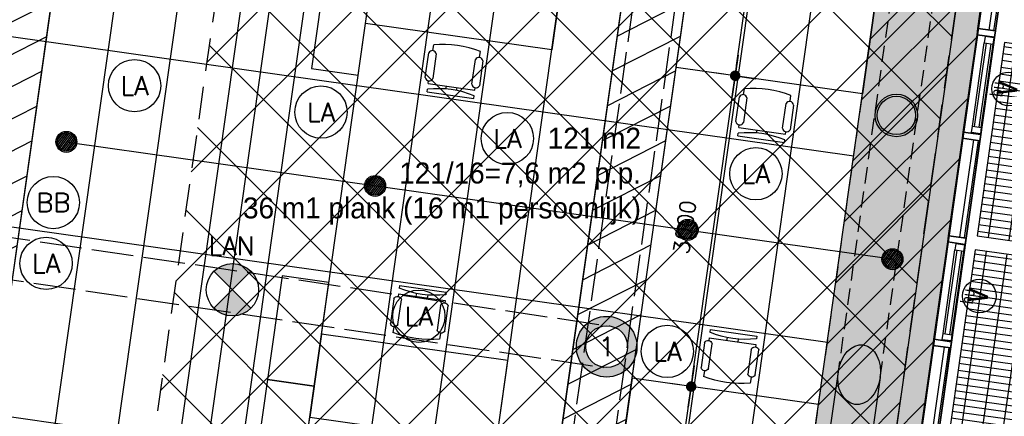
# Model space of a CAD drawing. Header units: millimetres. Extents: x -4107 to 114693, y -37499 to 54671.
# Tile 65 of 156: x 80529 to 89944, y -14909 to -11119. Entities that reach past the tile are written whole.
import ezdxf
from ezdxf.enums import TextEntityAlignment as Align

# ---------------------------------------------------------------- set-up
doc = ezdxf.new("R2010")
doc.units = ezdxf.units.MM
doc.header["$LTSCALE"] = 50
for name, pattern in [('B0702', [4.6875, 3.125, -1.5625]), ('XREF_06_Vloergoot installaties$0$E_GOOT5', [10, 8, -2]), ('XREF_06_werkset$0$B0702', [4.6875, 3.125, -1.5625])]:
    doc.linetypes.add(name, pattern=pattern)
for name, color, linetype in [('FOK_ BRANDSLANGHASPELS', 2, 'Continuous'), ('FOK_08---_MAATVOERING', 2, 'Continuous'), ('FOK_22_BINNENWANDEN', 2, 'Continuous'), ('FOK_82_LOS MEUBILAIR', 1, 'Continuous'), ('XREF_06_PLAFOND$0$AA00VV4-_SOLID252', 254, 'Continuous'), ('XREF_06_PLAFOND$0$AA45----_PLAFONDAFW', 1, 'Continuous'), ('XREF_06_PLAFOND$0$AI45----_PLAFONDAFW', 2, 'Continuous'), ('XREF_06_Sprinkler installatie$0$WL$1----', 3, 'Continuous'), ('XREF_06_Sprinkler installatie$0$WL524---', 4, 'Continuous'), ('XREF_06_Sprinkler installatie$0$WL6516--', 4, 'Continuous'), ('XREF_06_verlichting$0$EL6311--', 3, 'Continuous'), ('XREF_06_Vloergoot installaties$0$EL6131--_VG', 3, 'Continuous'), ('XREF_06_Vloergoot installaties$0$EL6222--', 3, 'Continuous'), ('XREF_06_werkset$0$AA23NH2-_STAAL', 242, 'Continuous'), ('XREF_06_werkset$0$AI28XH2-_STAAL', 1, 'Continuous'), ('XREF_06_werkset$0$AI31----_BUITENKOZ', 242, 'Continuous'), ('XREF_06_werkset$0$AI31XH4-_ALUMINIUM', 242, 'Continuous'), ('XREF_06_werkset$0$AI32XI--_HOUT', 242, 'Continuous'), ('XREF_06_werkset$0$AI35----_PLAFONDS', 242, 'Continuous'), ('XREF_06_werkset$0$AL$1A---_ALGEMEEN', 7, 'Continuous'), ('XREF_06_werkset$0$AL21RO0-_GLASPLAAT', 2, 'Continuous'), ('XREF_06_werkset$0$AL23NH2-_STAAL', 1, 'Continuous'), ('XREF_06_werkset$0$AL28XH2-_STAAL', 4, 'Continuous'), ('XREF_06_werkset$0$AL31----_BUITENKOZ', 2, 'Continuous'), ('XREF_06_werkset$0$AL31XH4-_ALUMINIUM', 2, 'Continuous'), ('XREF_06_werkset$0$AT$1A---_ALGEMEEN', 7, 'Continuous'), ('XREF_06_werkset$0$AT$8A---_HULPLIJNEN', 241, 'Continuous')]:
    doc.layers.add(name, color=color, linetype=linetype)
doc.styles.add('FOK-DIM', font='romans.shx')
doc.styles.add('XREF_06_Sprinkler installatie$0$Standard', font='txt')
doc.styles.add('XREF_06_verlichting$0$BURO-018', font='simplex.shx', dxfattribs={"height": 180})
doc.styles.add('XREF_06_Vloergoot installaties$0$BURO-018', font='simplex.shx', dxfattribs={"height": 180})
doc.styles.add('XREF_06_werkset$0$00_100', font='ABTPR.SHX', dxfattribs={"width": 0.8, "height": 120})
doc.styles.add('XREF_06_werkset$0$02_100', font='B-GBP.SHX', dxfattribs={"width": 0.8, "height": 250})
doc.dimstyles.new('FOK-100', dxfattribs={"dimscale": 100, "dimtxt": 1.5, "dimasz": 1, "dimexe": 2, "dimexo": 0, "dimgap": 2, "dimtad": 1, "dimdec": 0, "dimzin": 11, "dimdsep": 46, "dimtxsty": 'FOK-DIM', "dimblk1": 'DOT', "dimblk2": 'DOT', "dimsah": 1, "dimcen": 2.5, "dimclrd": 256, "dimclre": 256, "dimclrt": 256, "dimadec": 0, "dimazin": 0, "dimtfac": 1, "dimtdec": 0, "dimtix": 1, "dimtmove": 2, "dimatfit": 3, "dimldrblk": 'DOT', "dimfxl": 2, "dimtolj": 1, "dimtzin": 0, "dimarcsym": 0})
pattern_1 = [(27.02, (0, 0), (-124.9329, 244.9832), [])]

# ---------------------------------------------------------------- blocks, each defined once
blk = doc.blocks.new('XREF_06_Sprinkler installatie$0$SP-KOP02')
at = {"color": 0, "linetype": 'Continuous'}
for p, q in [((-0.875, -0.023), (0.023, 0.875)), ((-0.847, -0.219), (0.219, 0.847)), ((-0.843, 0.233), (-0.233, 0.843)), ((-0.786, -0.383), (0.383, 0.786)), ((-0.702, -0.523), (0.523, 0.702)), ((-0.595, -0.641), (0.641, 0.595)), ((-0.469, -0.739), (0.739, 0.469)), ((-0.32, -0.815), (0.815, 0.32)), ((-0.144, -0.863), (0.863, 0.144)), ((0.072, -0.872), (0.872, -0.072)), ((0.381, -0.788), (0.788, -0.381))]:
    blk.add_line(p, q, dxfattribs=at)
at = {"color": 0, "linetype": 'Continuous', "const_width": 0.875}
blk.add_lwpolyline([(-0.438, 0, 1), (0.438, 0, 1)], format="xyb", close=True, dxfattribs=at)
at = {"color": 0, "linetype": 'Continuous'}
for radius in [1, 0.875]:
    blk.add_circle((0, 0), radius, dxfattribs=at)
at = {"color": 0, "linetype": 'Continuous', "style": 'XREF_06_Sprinkler installatie$0$Standard', "flags": 1}
for tag, p in [('SP_MATCODE', (2, 2)), ('SP_TEMP', (2, -3)), ('SP_DOORL', (2, -5)), ('SP_KFACT', (2, -7)), ('SP_SPRHK', (2, -9)), ('SP_KLEP', (2, -11))]:
    blk.add_attdef(tag, p, '', height=1, dxfattribs=at)
blk = doc.blocks.new('XREF_06_Sprinkler installatie')
at = {"layer": 'XREF_06_Sprinkler installatie$0$WL$1----'}
h = blk.add_hatch(dxfattribs=at)
h.set_pattern_fill('JIS_WOOD', color=256, scale=500, style=0)
h.set_pattern_definition([(45, (0, -36464.7), (-250, 250), [])])
h.paths.add_polyline_path([(30743.8, 36094.7), (95370.7, 36094.7), (86389.5, -27327.7), (59723.1, -18673.6), (68740.5, 7763.6), (69241.7, 10785.2), (68849, 13405.9), (67638.6, 16023.5), (65645.6, 18159.9), (63178.4, 19545.4), (60388.2, 20131.5), (28895, 21976)], flags=16)
h.paths.add_polyline_path([(29853.9, 37108.7), (96538.4, 37108.7), (87224.3, -28664.7), (58653.6, -19392.5), (68002.1, 8015.3), (68349.5, 9912.5), (68461.1, 10706.3), (68321.4, 11469.3), (68229.8, 12765.7), (68109.2, 13218.5), (67906.9, 13527.4), (67399.1, 14920.6), (67172.5, 15065.3), (66709.9, 15980.2), (66021.2, 16693), (65104.6, 17592.2), (63974.8, 18325.8), (62832.6, 18841.7), (59822.5, 19383.9), (28023.7, 21252.6)])
for points in [[(29853.9, 37108.7), (96538.4, 37108.7), (87224.3, -28664.7), (58653.6, -19392.5), (68002.1, 8015.3), (68349.5, 9912.5), (68461.1, 10706.3), (68321.4, 11469.3), (68229.8, 12765.7), (68109.2, 13218.5), (67906.9, 13527.4), (67399.1, 14920.6), (67172.5, 15065.3), (66709.9, 15980.2), (66021.2, 16693), (65104.6, 17592.2), (63974.8, 18325.8), (62832.6, 18841.7), (59822.5, 19383.9), (28023.7, 21252.6)], [(30743.8, 36094.7), (95370.7, 36094.7), (86389.5, -27327.7), (59723.1, -18673.6), (68740.5, 7763.6), (69241.7, 10785.2), (68849, 13405.9), (67638.6, 16023.5), (65645.6, 18159.9), (63178.4, 19545.4), (60388.2, 20131.5), (28895, 21976)]]:
    blk.add_lwpolyline(points, close=True, dxfattribs=at)
at = {"layer": 'XREF_06_Sprinkler installatie$0$WL524---'}
for p, q in [((81189.3, -23232.3), (84217.2, -1850.3)), ((80990.4, -12289.1), (88864.1, -13404.1))]:
    blk.add_line(p, q, dxfattribs=at)
at = {"layer": 'XREF_06_Sprinkler installatie$0$WL6516--', "xscale": 99.9999999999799, "yscale": 100, "zscale": 100, "rotation": 7.589429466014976}
for p in [(80975.2, -12286.3), (83927.4, -12707.4), (86915.9, -13127.6), (88874.2, -13408)]:
    blk.add_blockref('XREF_06_Sprinkler installatie$0$SP-KOP02', p, dxfattribs=at)
blk = doc.blocks.new('XREF_06_Vloergoot installaties$0$E00415')
at = {"linetype": 'Continuous'}
h = blk.add_hatch(color=0, dxfattribs=at)
edge = h.paths.add_edge_path()
edge.add_arc((0, 0), 2.9, 0, 360)
edge = h.paths.add_edge_path(flags=16)
edge.add_arc((0, 0), 2, 0, 360)
at = {"color": 0, "linetype": 'Continuous'}
for radius in [2.9, 2]:
    blk.add_circle((0, 0), radius, dxfattribs=at)
at = {"color": 0, "linetype": 'Continuous', "style": 'XREF_06_Vloergoot installaties$0$BURO-018'}
for tag, p in [('E_GKAST', (0, 8)), ('E_GROEP', (0, 5)), ('E_SGROEP', (4.5, 5))]:
    blk.add_attdef(tag, text='', height=1.8, dxfattribs=at).set_placement(p, align=Align.MIDDLE)
at = {"color": 0, "linetype": 'Continuous', "style": 'XREF_06_Vloergoot installaties$0$BURO-018', "flags": 1}
for tag, p in [('E_VERMCODE', (13, 5)), ('E_MATCODE', (0, 0))]:
    blk.add_attdef(tag, text='', height=1.8, dxfattribs=at).set_placement(p, align=Align.MIDDLE)
blk = doc.blocks.new('XREF_06_Vloergoot installaties')
at = {"layer": 'XREF_06_Vloergoot installaties$0$EL6131--_VG', "linetype": 'XREF_06_Vloergoot installaties$0$E_GOOT5'}
for p, q in [((84799.2, -25148), (92910.3, 32291.1)), ((84459.1, -24696.2), (92458.3, 31951.4)), ((80229.4, -13167.2), (86170.8, -14045.9)), ((80170.9, -13562.8), (86112.3, -14441.6))]:
    blk.add_line(p, q, dxfattribs=at)
at = {"layer": 'XREF_06_Vloergoot installaties$0$EL6222--'}
ref = blk.add_blockref('XREF_06_Vloergoot installaties$0$E00415', (86141.5, -14243.7), dxfattribs=dict(at, xscale=99.99999999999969, yscale=100, zscale=100, rotation=352.2551880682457))
ref.add_attrib('E_GROEP', '1', dxfattribs={"layer": '0', "color": 1, "linetype": 'Continuous', "height": 180, "style": 'XREF_06_Vloergoot installaties$0$BURO-018'}).set_placement((86141.5, -14243.7), align=Align.MIDDLE)
blk = doc.blocks.new('XREF_06_PLAFOND')
at = {"layer": 'XREF_06_PLAFOND$0$AA00VV4-_SOLID252'}
h = blk.add_hatch(color=256, dxfattribs=at)
edge = h.paths.add_edge_path()
edge.add_line((87220.1, -28652.8), (96531.3, 37099.7))
edge.add_line((96531.3, 37099.7), (29925.1, 37099.7))
edge.add_line((29925.1, 37099.7), (27765.5, 20607.3))
edge.add_line((27765.5, 20607.3), (31097.5, 20428.6))
edge.add_line((31097.5, 20428.6), (31103.1, 20519.4))
edge.add_line((31103.1, 20519.4), (31163, 20516.2))
edge.add_line((31163, 20516.2), (31182.2, 20829.6))
edge.add_line((31182.2, 20829.6), (60332.4, 19103.1))
edge.add_arc((59884.7, 10785.2), 8330, -18.83392, 86.91943, ccw=False)
edge.add_line((67768.7, 8096), (58457.3, -19218.5))
edge.add_line((58457.3, -19218.5), (58452.6, -19217))
edge.add_line((58452.6, -19217), (58423.3, -19307.3))
edge.add_line((58423.3, -19307.3), (87220.1, -28652.8))
edge = h.paths.add_edge_path(flags=16)
edge.add_arc((59884.7, 10785.2), 9330, 341.17597, 446.61048)
edge.add_line((60436.4, 20098.9), (31243.3, 21827.8))
edge.add_line((31243.3, 21827.8), (28955.1, 21950.5))
edge.add_line((28955.1, 21950.5), (30807, 36094.7))
edge.add_line((30807, 36094.7), (95373.9, 36094.7))
edge.add_line((95373.9, 36094.7), (86392.8, -27327.7))
edge.add_line((86392.8, -27327.7), (59702.3, -18665.8))
edge.add_line((59702.3, -18665.8), (68715.7, 7774.7))
at = {"layer": 'XREF_06_PLAFOND$0$AA45----_PLAFONDAFW'}
h = blk.add_hatch(dxfattribs=at)
h.set_pattern_fill('ANSI31', color=256, scale=2200, angle=342.02, style=0)
h.set_pattern_definition(pattern_1)
h.paths.add_polyline_path([(84075.3, -26575.6), (84654.6, -26763.6), (93555.9, 36094.7), (92949.9, 36094.7)])
h = blk.add_hatch(dxfattribs=at)
h.set_pattern_fill('ANSI31', color=256, scale=2200, angle=342.02, style=0)
h.set_pattern_definition(pattern_1)
edge = h.paths.add_edge_path()
edge.add_line((79923.5, -13101.3), (78281.7, -24695.4))
edge.add_line((78281.7, -24695.4), (78861, -24883.4))
edge.add_line((78861, -24883.4), (85620.2, 22847.5))
edge.add_line((85620.2, 22847.5), (85032.2, 22974.7))
edge.add_line((85032.2, 22974.7), (80378, -9891.4))
edge.add_arc((75004.2, -10767.6), 5444.8, -25.3802, 9.2602, ccw=False)
at = {"layer": 'XREF_06_PLAFOND$0$AI45----_PLAFONDAFW'}
h = blk.add_hatch(dxfattribs=at)
h.set_pattern_fill('_USER,_O', color=256, scale=1800, pattern_type=0)
h.set_pattern_definition([(351.94, (60508.5, -17546.5), (252.38, 1782.22), [])])
edge = h.paths.add_edge_path(flags=16)
edge.add_arc((41622.2, 26897.4), 5449.9, 0, 180)
edge.add_arc((41622.2, 26897.4), 5449.9, 180, 360)
h.paths.add_polyline_path([(49833.5, 30277.3), (51633.5, 30277.3), (51633.5, 27677.3), (49833.5, 27677.3)], flags=16)
edge = h.paths.add_edge_path(flags=16)
edge.add_arc((86127.3, 26613.5), 3800, 0, 180)
edge.add_arc((86127.3, 26613.5), 3800, 180, 360)
edge = h.paths.add_edge_path(flags=16)
edge.add_arc((74998.8, -10766.8), 5450, 0, 180)
edge.add_arc((74998.8, -10766.8), 5450, 180, 360)
edge = h.paths.add_edge_path()
edge.add_arc((59888.1, 10791.1), 9323.9, 341.24236, 446.62909)
edge.add_line((60436.4, 20098.9), (31243.3, 21827.8))
edge.add_line((31243.3, 21827.8), (28955.1, 21950.5))
edge.add_line((28955.1, 21950.5), (30807, 36094.7))
edge.add_line((30807, 36094.7), (95373.9, 36094.7))
edge.add_line((95373.9, 36094.7), (86392.8, -27327.7))
edge.add_line((86392.8, -27327.7), (59702.3, -18665.8))
edge.add_line((59702.3, -18665.8), (68716.8, 7792.9))
h = blk.add_hatch(dxfattribs=at)
h.set_pattern_fill('_USER,_O', color=256, scale=600, angle=90, pattern_type=0)
h.set_pattern_definition([(81.94, (95317.84, 35698.9), (-594.073, 84.126), [])])
edge = h.paths.add_edge_path(flags=16)
edge.add_arc((86127.3, 26613.5), 3800, 0, 360)
edge = h.paths.add_edge_path(flags=16)
edge.add_arc((74998.8, -10766.8), 5450, 0, 360)
edge = h.paths.add_edge_path(flags=16)
edge.add_arc((41622.2, 26897.4), 5449.9, 0, 360)
h.paths.add_polyline_path([(49933.5, 30177.3), (51533.5, 30177.3), (51533.5, 27777.3), (49933.5, 27777.3)], flags=16)
edge = h.paths.add_edge_path()
edge.add_arc((59888.1, 10791.1), 9323.9, 341.24236, 446.62909)
edge.add_line((60436.4, 20098.9), (31243.3, 21827.8))
edge.add_line((31243.3, 21827.8), (28955.1, 21950.5))
edge.add_line((28955.1, 21950.5), (30807, 36094.7))
edge.add_line((30807, 36094.7), (95373.9, 36094.7))
edge.add_line((95373.9, 36094.7), (86392.8, -27327.7))
edge.add_line((86392.8, -27327.7), (59702.3, -18665.8))
edge.add_line((59702.3, -18665.8), (68716.8, 7792.9))
at = {"layer": 'XREF_06_PLAFOND$0$AA45----_PLAFONDAFW'}
blk.add_lwpolyline([(84075.3, -26575.6), (84654.6, -26763.6), (93555.9, 36094.7), (92949.9, 36094.7)], close=True, dxfattribs=at)
blk.add_lwpolyline([(79923.5, -13101.3), (78281.7, -24695.4), (78861, -24883.4), (85620.2, 22847.5), (85032.2, 22974.7), (80378, -9891.4, -0.152309)], format="xyb", close=True, dxfattribs=at)
blk = doc.blocks.new('XREF_06_verlichting$0$1115B3A')
at = {"color": 0, "linetype": 'Continuous'}
blk.add_circle((0, 0), 2.5, dxfattribs=at)
at = {"color": 0, "linetype": 'Continuous', "style": 'XREF_06_verlichting$0$BURO-018'}
for tag, p in [('E_GKAST', (0, 8)), ('E_GROEP', (0, 5)), ('E_SGROEP', (4.5, 5)), ('E_ARMCODE', (0, 0)), ('E_SLET', (4.5, -1))]:
    blk.add_attdef(tag, text='', height=1.8, dxfattribs=at).set_placement(p, align=Align.MIDDLE)
blk = doc.blocks.new('XREF_06_verlichting$0$E00018')
at = {"color": 0, "linetype": 'Continuous'}
for p, q in [((-1.768, -1.768), (1.768, 1.768)), ((1.768, -1.768), (-1.768, 1.768))]:
    blk.add_line(p, q, dxfattribs=at)
at = {"color": 0, "linetype": 'Continuous', "const_width": 2.5}
for points in [[(-0.884, 0.884, -0.198912), (0, 1.25, -0.198912), (0.884, 0.884, -1)], [(-0.884, -0.884, 0.198912), (0, -1.25, 0.198912), (0.884, -0.884, 1)]]:
    blk.add_lwpolyline(points, format="xyb", dxfattribs=at)
blk = doc.blocks.new('XREF_06_verlichting$0$1115B3A-NO1')
at = {"color": 0, "linetype": 'Continuous'}
blk.add_circle((0, 0), 2.5, dxfattribs=at)
at = {"color": 0, "zscale": 100}
blk.add_blockref('XREF_06_verlichting$0$E00018', (0, 0), dxfattribs=at)
at = {"color": 0, "linetype": 'Continuous', "style": 'XREF_06_verlichting$0$BURO-018'}
for tag, p in [('E_GKAST', (0, 8)), ('E_GROEP', (0, 5)), ('E_SGROEP', (4.5, 5)), ('E_ARMCODE', (0, 0)), ('E_SLET', (4.5, -1))]:
    blk.add_attdef(tag, text='', height=1.8, dxfattribs=at).set_placement(p, align=Align.MIDDLE)
blk = doc.blocks.new('XREF_06_verlichting')
at = {"layer": 'XREF_06_verlichting$0$EL6311--'}
ref = blk.add_blockref('XREF_06_verlichting$0$1115B3A', (81627.5, -11749.3), dxfattribs=dict(at, xscale=100, yscale=100, zscale=100))
ref.add_attrib('E_ARMCODE', 'LA', dxfattribs={"layer": '0', "color": 1, "linetype": 'Continuous', "height": 180, "style": 'XREF_06_verlichting$0$BURO-018'}).set_placement((81627.5, -11749.3), align=Align.MIDDLE)
ref = blk.add_blockref('XREF_06_verlichting$0$1115B3A', (83409.7, -12001.7), dxfattribs=dict(at, xscale=100, yscale=100, zscale=100))
ref.add_attrib('E_ARMCODE', 'LA', dxfattribs={"layer": '0', "color": 1, "linetype": 'Continuous', "height": 180, "style": 'XREF_06_verlichting$0$BURO-018'}).set_placement((83409.7, -12001.7), align=Align.MIDDLE)
ref = blk.add_blockref('XREF_06_verlichting$0$1115B3A', (85191.9, -12254.1), dxfattribs=dict(at, xscale=100, yscale=100, zscale=100))
ref.add_attrib('E_ARMCODE', 'LA', dxfattribs={"layer": '0', "color": 1, "linetype": 'Continuous', "height": 180, "style": 'XREF_06_verlichting$0$BURO-018'}).set_placement((85191.9, -12254.1), align=Align.MIDDLE)
ref = blk.add_blockref('XREF_06_verlichting$0$1115B3A', (87568.2, -12590.6), dxfattribs=dict(at, xscale=100, yscale=100, zscale=100))
ref.add_attrib('E_ARMCODE', 'LA', dxfattribs={"layer": '0', "color": 1, "linetype": 'Continuous', "height": 180, "style": 'XREF_06_verlichting$0$BURO-018'}).set_placement((87568.2, -12590.6), align=Align.MIDDLE)
ref = blk.add_blockref('XREF_06_verlichting$0$1115B3A', (80850.3, -12866.1), dxfattribs=dict(at, xscale=100, yscale=100, zscale=100))
ref.add_attrib('E_ARMCODE', 'BB', dxfattribs={"layer": '0', "color": 1, "linetype": 'Continuous', "height": 180, "style": 'XREF_06_verlichting$0$BURO-018'}).set_placement((80850.3, -12866.1), align=Align.MIDDLE)
ref = blk.add_blockref('XREF_06_verlichting$0$1115B3A-NO1', (82563.3, -13699.8), dxfattribs=dict(at, xscale=100, yscale=100, zscale=100))
ref.add_attrib('E_ARMCODE', 'LAN', dxfattribs={"layer": '0', "color": 1, "linetype": 'Continuous', "height": 180, "style": 'XREF_06_verlichting$0$BURO-018'}).set_placement((82553.9, -13280.1), align=Align.MIDDLE)
ref = blk.add_blockref('XREF_06_verlichting$0$1115B3A', (80781.1, -13447.4), dxfattribs=dict(at, xscale=100, yscale=100, zscale=100))
ref.add_attrib('E_ARMCODE', 'LA', dxfattribs={"layer": '0', "color": 1, "linetype": 'Continuous', "height": 180, "style": 'XREF_06_verlichting$0$BURO-018'}).set_placement((80781.1, -13447.4), align=Align.MIDDLE)
ref = blk.add_blockref('XREF_06_verlichting$0$1115B3A', (84345.5, -13952.2), dxfattribs=dict(at, xscale=100, yscale=100, zscale=100))
ref.add_attrib('E_ARMCODE', 'LA', dxfattribs={"layer": '0', "color": 1, "linetype": 'Continuous', "height": 180, "style": 'XREF_06_verlichting$0$BURO-018'}).set_placement((84345.5, -13952.2), align=Align.MIDDLE)
ref = blk.add_blockref('XREF_06_verlichting$0$1115B3A', (86721.8, -14288.7), dxfattribs=dict(at, xscale=100, yscale=100, zscale=100))
ref.add_attrib('E_ARMCODE', 'LA', dxfattribs={"layer": '0', "color": 1, "linetype": 'Continuous', "height": 180, "style": 'XREF_06_verlichting$0$BURO-018'}).set_placement((86721.8, -14288.7), align=Align.MIDDLE)
blk = doc.blocks.new('WP 1600-800')
at = {"linetype": 'Continuous'}
for p, q in [((701.5, 1636.1), (940, 1636.1)), ((569, 1600.1), (595.5, 1600.1)), ((569, 1600.1), (569, 1149.6)), ((648.5, 1600.1), (675, 1600.1)), ((648.5, 1600.1), (648.5, 1149.6)), ((940, 1564.1), (701.5, 1564.1)), ((966.5, 1600.1), (1022, 1600.1)), ((648.5, 1427.8), (620.3, 1427.8)), ((620.9, 1321.8), (648.5, 1321.8)), ((569, 1149.6), (595.5, 1149.6)), ((648.5, 1149.6), (675, 1149.6)), ((701.5, 1185.6), (940, 1185.6)), ((966.5, 1149.6), (1022, 1149.6)), ((935.6, 1113), (697.1, 1113))]:
    blk.add_line(p, q, dxfattribs=at)
blk.add_lwpolyline([(1133.9, 2274.8), (1933.9, 2274.8), (1933.9, 474.8), (1133.9, 474.8)], close=True)
for centre, radius, start, end in [((712.7, 1600.1), 37.7, 107.28561, 252.71439), ((928.8, 1600.1), 37.7, 287.28561, 72.71439), ((-348.6, 1374.8), 970.6, 346.5803, 13.4197), ((77.9, 1374.8), 970.6, 346.5803, 13.4197), ((710.9, 1148.6), 38.2, 104.35438, 248.70731), ((926.1, 1150), 38.2, 284.35438, 68.70731)]:
    blk.add_arc(centre, radius, start, end, dxfattribs=at)
blk = doc.blocks.new('XREF_06_werkset$0$281B406F')
for radius in [203.2, 183.2]:
    blk.add_circle((0, 0), radius)
blk = doc.blocks.new('XREF_06_werkset$0$V-H-28X00B_09145B1')
at = {"layer": 'XREF_06_werkset$0$AI28XH2-_STAAL', "linetype": 'XREF_06_werkset$0$B0702'}
for p, q in [((89058.7, -9511.1), (88354.4, -14482.7)), ((88756.4, -14539.6), (89460.6, -9568))]:
    blk.add_line(p, q, dxfattribs=at)
at = {"layer": 'XREF_06_werkset$0$AI28XH2-_STAAL'}
for p, q in [((88354.4, -14482.7), (88137, -16017.4)), ((88756.4, -14539.6), (88539, -16074.3))]:
    blk.add_line(p, q, dxfattribs=at)
at = {"layer": 'XREF_06_werkset$0$AL28XH2-_STAAL'}
blk.add_ellipse((88555.4, -14511.2), major_axis=(40.3, 284.2), ratio=0.707107, start_param=3.141593, end_param=9.424778, dxfattribs=at)
blk.add_blockref('XREF_06_werkset$0$281B406F', (88912, -12033.5), dxfattribs=at)
blk = doc.blocks.new('XREF_06_werkset$0$281KOF8D')
blk.add_lwpolyline([(-50, -75), (50, -75), (50, 75), (-50, 75)], close=True)
blk = doc.blocks.new('XREF_06_werkset$0$V-H-00-01Z_09145B1')
at = {"layer": 'XREF_06_werkset$0$AA23NH2-_STAAL', "color": 13}
for p, q in [((107.9, -820), (107.9, -100)), ((173.9, -820), (173.9, -100)), ((239.9, -820), (239.9, -100)), ((305.9, -820), (305.9, -100)), ((371.9, -820), (371.9, -100)), ((437.9, -820), (437.9, -100)), ((503.9, -820), (503.9, -100)), ((569.9, -820), (569.9, -100)), ((635.9, -820), (635.9, -100)), ((701.9, -820), (701.9, -100)), ((767.9, -820), (767.9, -100)), ((833.9, -820), (833.9, -100)), ((899.9, -820), (899.9, -100)), ((965.9, -820), (965.9, -100)), ((1031.9, -820), (1031.9, -100)), ((1097.9, -820), (1097.9, -100)), ((1163.9, -820), (1163.9, -100)), ((1229.9, -820), (1229.9, -100)), ((1295.9, -820), (1295.9, -100)), ((1361.9, -820), (1361.9, -100)), ((1427.9, -820), (1427.9, -100)), ((1493.9, -820), (1493.9, -100)), ((1559.9, -820), (1559.9, -100)), ((1625.9, -820), (1625.9, -100)), ((1691.9, -820), (1691.9, -100)), ((1757.9, -820), (1757.9, -100)), ((1823.9, -820), (1823.9, -100)), ((1889.9, -820), (1889.9, -100)), ((67, -211.2), (1933, -211.2)), ((67, -409.2), (1933, -409.2)), ((67, -607.2), (1933, -607.2)), ((67, -805.2), (1933, -805.2))]:
    blk.add_line(p, q, dxfattribs=at)
at = {"layer": 'XREF_06_werkset$0$AI28XH2-_STAAL'}
for p, q in [((-50, -901), (50, -901)), ((1950, -901), (2050, -901))]:
    blk.add_line(p, q, dxfattribs=at)
at = {"layer": 'XREF_06_werkset$0$AL21RO0-_GLASPLAAT', "color": 3}
blk.add_lwpolyline([(0, -900), (2000, -900)], dxfattribs=at)
at = {"layer": 'XREF_06_werkset$0$AL23NH2-_STAAL'}
blk.add_lwpolyline([(1933, -100), (67, -100), (67, -820), (67, -820), (67, -820), (1933, -820), (1933, -100), (1933, -100)], close=True, dxfattribs=at)
at = {"layer": 'XREF_06_werkset$0$AL28XH2-_STAAL'}
for p, q in [((0, -901), (0, -875)), ((2000, -901), (2000, -875))]:
    blk.add_line(p, q, dxfattribs=at)
at = {"layer": 'XREF_06_werkset$0$AL28XH2-_STAAL', "rotation": 180}
for p in [(0, -800), (2000, -800)]:
    blk.add_blockref('XREF_06_werkset$0$281KOF8D', p, dxfattribs=at)
blk = doc.blocks.new('XREF_06_werkset$0$V-K-39-003S_B09145W02')
at = {"color": 0, "linetype": 'ByBlock'}
blk.add_lwpolyline([(-60, 9), (-60, -161), (0, -161), (0, 9)], close=True, dxfattribs=at)
blk = doc.blocks.new('XREF_06_werkset$0$V-K-39-003X_B09145W02')
at = {"color": 0, "linetype": 'ByBlock'}
blk.add_lwpolyline([(60, 9), (60, -161), (0, -161), (0, 9)], close=True, dxfattribs=at)
blk = doc.blocks.new('XREF_06_werkset$0$V-H-31-00KX_B09145W02')
at = {"layer": 'XREF_06_werkset$0$AI31----_BUITENKOZ'}
for p, q in [((60, 89.5), (1000, 89.5)), ((60, -80.5), (1000, -80.5))]:
    blk.add_line(p, q, dxfattribs=at)
at = {"layer": 'XREF_06_werkset$0$AL31----_BUITENKOZ'}
for p, q in [((60, -20.5), (1000, -20.5)), ((60, -65.5), (1000, -65.5))]:
    blk.add_line(p, q, dxfattribs=at)
for name, p in [('XREF_06_werkset$0$V-K-39-003X_B09145W02', (0, 80.5)), ('XREF_06_werkset$0$V-K-39-003S_B09145W02', (1060, 80.5))]:
    blk.add_blockref(name, p, dxfattribs=at)
blk = doc.blocks.new('XREF_06_werkset$0$V-K-39-005S_B09145W02')
at = {"color": 0}
blk.add_lwpolyline([(-67, 0), (-67, -85), (0, -85), (0, 0)], close=True, dxfattribs=at)
blk = doc.blocks.new('XREF_06_werkset$0$V-K-39-005X_B09145W02')
at = {"color": 0}
blk.add_lwpolyline([(67, 0), (67, -85), (0, -85), (0, 0)], close=True, dxfattribs=at)
blk = doc.blocks.new('XREF_06_werkset$0$V-H-31-00JX_B09145W02')
at = {"layer": 'XREF_06_werkset$0$AI31XH4-_ALUMINIUM'}
for p, q in [((60, 89.5), (1000, 89.5)), ((127, 9.5), (933, 9.5)), ((60, -80.5), (1000, -80.5)), ((127, -75.5), (933, -75.5))]:
    blk.add_line(p, q, dxfattribs=at)
at = {"layer": 'XREF_06_werkset$0$AL$1A---_ALGEMEEN'}
blk.add_circle((530, -284), 161, dxfattribs=at)
at = {"layer": 'XREF_06_werkset$0$AL31XH4-_ALUMINIUM'}
for p, q in [((127, -10.5), (933, -10.5)), ((127, -55.5), (933, -55.5))]:
    blk.add_line(p, q, dxfattribs=at)
for name, p in [('XREF_06_werkset$0$V-K-39-003X_B09145W02', (0, 80.5)), ('XREF_06_werkset$0$V-K-39-003S_B09145W02', (1060, 80.5))]:
    blk.add_blockref(name, p, dxfattribs=at)
at = {"layer": 'XREF_06_werkset$0$AL31XH4-_ALUMINIUM', "xscale": 0.8955223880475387}
for name, p in [('XREF_06_werkset$0$V-K-39-005X_B09145W02', (67, 9.5)), ('XREF_06_werkset$0$V-K-39-005S_B09145W02', (993, 9.5))]:
    blk.add_blockref(name, p, dxfattribs=at)
at = {"layer": 'XREF_06_werkset$0$AT$1A---_ALGEMEEN', "color": 7, "style": 'XREF_06_werkset$0$02_100', "width": 0.8}
blk.add_text('v', height=250, dxfattribs=at).set_placement((530, -241.4), align=Align.MIDDLE_CENTER)
at = {"layer": 'XREF_06_werkset$0$AT$8A---_HULPLIJNEN', "color": 1, "style": 'XREF_06_werkset$0$00_100', "width": 0.8}
blk.add_text('bu', height=120, dxfattribs=at).set_placement((440.1, -233.8))
blk = doc.blocks.new('XREF_06_werkset')
at = {"layer": 'XREF_06_werkset$0$AI32XI--_HOUT'}
for p, q in [((96727, 37269.7), (87360.1, -28877)), ((96260.2, 36864.3), (87026.4, -28342.5))]:
    blk.add_line(p, q, dxfattribs=at)
at = {"layer": 'XREF_06_werkset$0$AI35----_PLAFONDS', "linetype": 'XREF_06_werkset$0$B0702'}
blk.add_lwpolyline([(68715.7, 7774.7), (59702.3, -18665.8), (86392.8, -27327.7), (95373.9, 36094.7), (30807, 36094.7), (28955, 21950.5), (31243.3, 21827.8), (60436.4, 20098.9, -0.495504)], format="xyb", close=True, dxfattribs=at)
blk.add_blockref('XREF_06_werkset$0$V-H-28X00B_09145B1', (0, 0))
at = {"rotation": 81.9399999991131}
for name, p in [('XREF_06_werkset$0$V-H-31-00KX_B09145W02', (89771.5, -11274.4)), ('XREF_06_werkset$0$V-H-31-00JX_B09145W02', (89631.3, -12264.5)), ('XREF_06_werkset$0$V-H-00-01Z_09145B1', (89575, -13236.2)), ('XREF_06_werkset$0$V-H-31-00KX_B09145W02', (89491, -13254.7)), ('XREF_06_werkset$0$V-H-31-00JX_B09145W02', (89350.8, -14244.8)), ('XREF_06_werkset$0$V-H-00-01Z_09145B1', (89294.5, -15216.5)), ('XREF_06_werkset$0$V-H-31-00KX_B09145W02', (89210.6, -15234.9))]:
    blk.add_blockref(name, p, dxfattribs=at)
blk = doc.blocks.new('kast')
at = {"layer": 'FOK_82_LOS MEUBILAIR'}
blk.add_lwpolyline([(-1052.2, -305.5), (-62.1, -445.7), (1, -0.1), (-989.1, 140.1)], close=True, dxfattribs=at)
blk = doc.blocks.new('DOT')
at = {"color": 0}
blk.add_line((-2, 0), (2, 0), dxfattribs=at)
at = {"color": 0, "const_width": 0.5}
blk.add_lwpolyline([(-0.25, 0, 1), (0.25, 0, 1)], format="xyb", close=True, dxfattribs=at)
blk = doc.blocks.new('*D141')
at = {"layer": 'Defpoints', "color": 0}
for p in [(87594.7, -10070.5), (87594.7, -10070.5), (87370.3, -11654.7)]:
    blk.add_point(p, dxfattribs=at)
at = {"layer": 'FOK_08---_MAATVOERING', "lineweight": -2}
for p, q in [((87594.7, -10070.5), (87396.6, -10042.4)), ((87384.4, -11555.7), (87580.7, -10169.5)), ((87370.3, -11654.7), (87172.3, -11626.6))]:
    blk.add_line(p, q, dxfattribs=at)
at = {"layer": 'FOK_08---_MAATVOERING', "lineweight": -2, "xscale": 100, "yscale": 100, "zscale": 100}
for p, rotation in [((87594.7, -10070.5), 81.93999999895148), ((87370.3, -11654.7), 261.9399999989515)]:
    blk.add_blockref('DOT', p, dxfattribs=dict(at, rotation=rotation))
at = {"layer": 'FOK_08---_MAATVOERING', "insert": (87210.2, -10824), "char_height": 150, "attachment_point": 5, "rotation": 81.94, "style": 'FOK-DIM'}
blk.add_mtext('\\A1;1600', dxfattribs=at)
blk = doc.blocks.new('*D145')
at = {"layer": 'Defpoints', "color": 0}
for p in [(87370.3, -11654.7), (87370.3, -11654.7), (86949.7, -14624.8)]:
    blk.add_point(p, dxfattribs=at)
at = {"layer": 'FOK_08---_MAATVOERING', "lineweight": -2}
for p, q in [((87370.3, -11654.7), (87568.4, -11682.7)), ((86963.8, -14525.8), (87356.3, -11753.7)), ((86949.7, -14624.8), (86751.7, -14596.8))]:
    blk.add_line(p, q, dxfattribs=at)
at = {"layer": 'FOK_08---_MAATVOERING', "lineweight": -2, "xscale": 100, "yscale": 100, "zscale": 100}
for p, rotation in [((87370.3, -11654.7), 81.93999999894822), ((86949.7, -14624.8), 261.9399999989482)]:
    blk.add_blockref('DOT', p, dxfattribs=dict(at, rotation=rotation))
at = {"layer": 'FOK_08---_MAATVOERING', "insert": (86887.8, -13101.2), "char_height": 150, "attachment_point": 5, "rotation": 81.94, "style": 'FOK-DIM'}
blk.add_mtext('\\A1;3000', dxfattribs=at)
blk = doc.blocks.new('*D148')
at = {"layer": 'Defpoints', "color": 0}
for p in [(86949.6, -14624.7), (86949.6, -14624.7), (86725.3, -16208.9)]:
    blk.add_point(p, dxfattribs=at)
at = {"layer": 'FOK_08---_MAATVOERING', "lineweight": -2}
for p, q in [((86949.6, -14624.7), (86751.6, -14596.7)), ((86739.3, -16109.9), (86935.6, -14723.8)), ((86725.3, -16208.9), (86527.3, -16180.9))]:
    blk.add_line(p, q, dxfattribs=at)
at = {"layer": 'FOK_08---_MAATVOERING', "lineweight": -2, "xscale": 100, "yscale": 100, "zscale": 100}
for p, rotation in [((86949.6, -14624.7), 81.93999999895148), ((86725.3, -16208.9), 261.9399999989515)]:
    blk.add_blockref('DOT', p, dxfattribs=dict(at, rotation=rotation))
at = {"layer": 'FOK_08---_MAATVOERING', "insert": (86565.2, -15378.3), "char_height": 150, "attachment_point": 5, "rotation": 81.94, "style": 'FOK-DIM'}
blk.add_mtext('\\A1;1600', dxfattribs=at)
blk = doc.blocks.new('A$C4D8164B4')
at = {"layer": 'FOK_ BRANDSLANGHASPELS', "color": 2}
blk.add_circle((20000, 20000), 20000, dxfattribs=at)

msp = doc.modelspace()

# ---------------------------------------------------------------- hatches: boundary and pattern name
at = {"layer": 'FOK_08---_MAATVOERING'}
h = msp.add_hatch(dxfattribs=at)
h.set_pattern_fill('ANSI37', color=254, scale=200, style=0)
h.set_pattern_definition([(45, (10119.66, -50497.9), (-449.013, 449.013), []), (135, (10119.66, -50497.9), (-449.013, -449.013), [])])
h.paths.add_polyline_path([(83402, -3871.3), (80976.4, -21000.4), (87926.7, -21984.6), (90352.3, -4855.5)])

# ---------------------------------------------------------------- linework, layer by layer
at = {"layer": 'FOK_08---_MAATVOERING', "color": 13, "linetype": 'B0702', "ltscale": 2}
msp.add_lwpolyline([(83402, -3871.3), (80976.4, -21000.4), (87926.7, -21984.6), (90352.3, -4855.5), (83402, -3871.3)], dxfattribs=at)

# ---------------------------------------------------------------- block references
for name in ['XREF_06_werkset', 'XREF_06_PLAFOND', 'XREF_06_PLAFOND', 'XREF_06_Sprinkler installatie', 'XREF_06_Sprinkler installatie', 'XREF_06_Vloergoot installaties', 'XREF_06_Vloergoot installaties']:
    msp.add_blockref(name, (0, 0))
at = {"layer": 'FOK_22_BINNENWANDEN'}
msp.add_blockref('XREF_06_verlichting', (0, 0), dxfattribs=at)
at = {"layer": 'FOK_22_BINNENWANDEN', "color": 5}
for p in [(62903.1, -17201.9), (58068.5, -37498.6)]:
    msp.add_blockref('A$C4D8164B4', p, dxfattribs=at)
at = {"layer": 'FOK_82_LOS MEUBILAIR'}
for name, p, rotation in [('WP 1600-800', (85928.6, -12595.8), 81.94000000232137), ('kast', (83459.6, -10597), 90), ('WP 1600-800', (88898.9, -13016.4), 81.94000000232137), ('kast', (83038.9, -13567.9), 90), ('kast', (82898.7, -14558), 90)]:
    msp.add_blockref(name, p, dxfattribs=dict(at, rotation=rotation))
at = {"layer": 'FOK_82_LOS MEUBILAIR', "xscale": -1, "rotation": 81.94000000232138}
for p in [(85825.8, -13320.4), (88796.2, -13741.1)]:
    msp.add_blockref('WP 1600-800', p, dxfattribs=at)

# ---------------------------------------------------------------- texts
at = {"layer": 'FOK_08---_MAATVOERING', "color": 13, "linetype": 'B0702', "ltscale": 2, "insert": (86469.5, -12150.9), "char_height": 200, "width": 57960.996, "attachment_point": 3}
msp.add_mtext('{\\fCentury Gothic|b0|i0|c0|p34;121 m2\\P121/16=7,6 m2 p.p.\\P36 m1 plank (16 m1 persoonlijk)}', dxfattribs=at)

# ---------------------------------------------------------------- dimensions: what is measured, and where the dimension line sits
at = {"layer": 'FOK_08---_MAATVOERING'}
for base, p1, p2, picture, middle in [((87594.7, -10070.5), (87370.3, -11654.7), (87594.7, -10070.5), '*D141', (87210.2, -10824)), ((87370.3, -11654.7), (86949.7, -14624.8), (87370.3, -11654.7), '*D145', (86887.8, -13101.2)), ((86949.6, -14624.7), (86725.3, -16208.9), (86949.6, -14624.7), '*D148', (86565.2, -15378.3))]:
    dim = msp.add_linear_dim(base=base, p1=p1, p2=p2, angle=261.94, dimstyle='FOK-100', dxfattribs=at)
    dim.commit()
    dim.dimension.update_dxf_attribs({"geometry": picture, "text_midpoint": middle})

doc.saveas('drawing.dxf')
